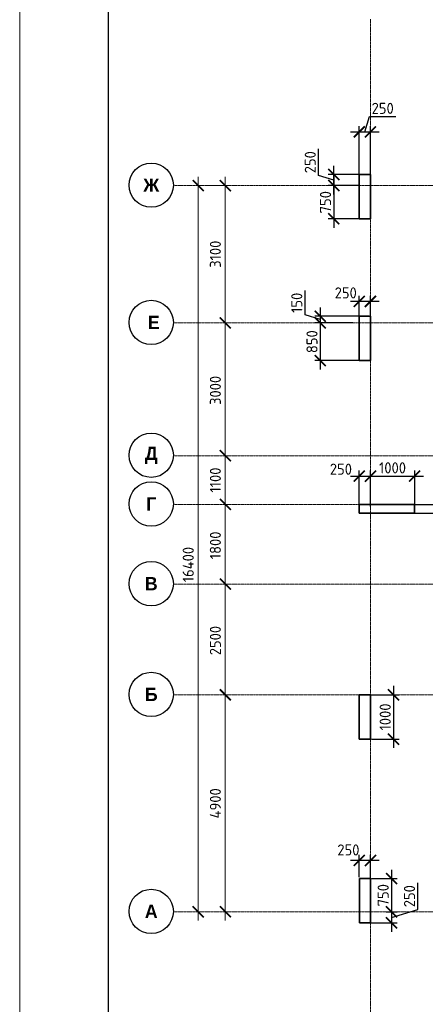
# Model space of a CAD drawing. Header units: millimetres. Extents: x 369815 to 1481759, y -423071 to -27917.
# Tile 35 of 256: x 436521 to 445682, y -249525 to -227289. Entities that reach past the tile are written whole.
import ezdxf

# ---------------------------------------------------------------- set-up
doc = ezdxf.new("R2010")
doc.units = ezdxf.units.MM
doc.linetypes.add('______5', pattern=[1100, 800, -100, 100, -100])
doc.linetypes.add('осевая', pattern=[50.8, 31.75, -6.35, 6.35, -6.35])
doc.layers.add('Колонна_ бетон', color=7, linetype='Continuous', lineweight=50, true_color=0xb4b496)
for name, color, linetype, lineweight in [('Оси', 40, '______5', 18), ('размер', 1, 'Continuous', 25), ('РАЗМЕРЫ', 1, 'Continuous', 9), ('ТОНКИЕ', 7, 'Continuous', 9)]:
    doc.layers.add(name, color=color, linetype=linetype, lineweight=lineweight)
doc.layers.add('ТОЛСТЫЕ_ОСНОВНЫЕ', color=6, linetype='Continuous')
doc.styles.add('Century Gothic', font='GOTHIC.TTF')
doc.styles.add('GOST-2.304_Type-B', font='GOST_Common.ttf')
doc.dimstyles.new('СПДС', dxfattribs={"dimscale": 100, "dimtxt": 2.5, "dimasz": 2.5, "dimexe": 1.25, "dimexo": 0, "dimtad": 1, "dimdec": 0, "dimtxsty": 'GOST-2.304_Type-B', "dimblk": 'ARCHTICK', "dimcen": 2.5, "dimdle": 2, "dimadec": 0, "dimazin": 2, "dimtfac": 0.75, "dimtdec": 0, "dimtmove": 1, "dimatfit": 3, "dimfxl": 1, "dimtolj": 1, "dimarcsym": 1})

# ---------------------------------------------------------------- blocks, each defined once
blk = doc.blocks.new('_ArchTick')
at = {"color": 0, "linetype": 'ByBlock', "const_width": 0.15}
blk.add_lwpolyline([(-0.5, -0.5), (0.5, 0.5)], dxfattribs=at)
blk = doc.blocks.new('*D2368')
at = {"color": 0, "lineweight": -2, "transparency": 16777216}
for p, q in [((979756, -14893), (979756, 1907)), ((979756, 1707), (979881, 1707)), ((979756, -14693), (979881, -14693))]:
    blk.add_line(p, q, dxfattribs=at)
at = {"layer": 'DEFPOINTS', "color": 0, "transparency": 16777216}
for p in [(979756, 1707), (979756, 1707), (979756, -14693)]:
    blk.add_point(p, dxfattribs=at)
at = {"color": 0, "lineweight": -2, "transparency": 16777216, "xscale": 250, "yscale": 250, "zscale": 250}
for p, rotation in [((979756, 1707), 90), ((979756, -14693), 270)]:
    blk.add_blockref('_ArchTick', p, dxfattribs=dict(at, rotation=rotation))
at = {"color": 0, "transparency": 16777216, "insert": (979531, -6851), "char_height": 250, "width": 104166.67, "attachment_point": 5, "rotation": 90, "style": 'GOST-2.304_Type-B'}
blk.add_mtext('\\A1;16400', dxfattribs=at)
blk = doc.blocks.new('NSY101')
at = {"color": 0, "linetype": 'ByBlock', "lineweight": -2}
blk.add_circle((0, 0), 50, dxfattribs=at)
blk = doc.blocks.new('СЛОЖНЫЙ_ОБЪЕКТ_23')
at = {"layer": 'Оси', "color": 16, "linetype": 'Continuous', "lineweight": 25, "transparency": 33554687, "xscale": 9.999999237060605, "yscale": 9.999999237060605, "zscale": 9.999999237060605}
blk.add_blockref('NSY101', (-12319, -19997), dxfattribs=at)
at = {"layer": 'Оси', "color": 16, "linetype": 'Continuous', "lineweight": 25, "transparency": 33554687, "insert": (-12319, -19997), "char_height": 300, "width": 460, "attachment_point": 5, "style": 'Century Gothic'}
blk.add_mtext('\\A1;{\\fCentury Gothic|i0|b1;\\H300.000000;\\W1.000000;\\C16;А}\\P', dxfattribs=at)
blk = doc.blocks.new('СЛОЖНЫЙ_ОБЪЕКТ_24')
at = {"layer": 'Оси', "color": 16, "linetype": 'Continuous', "lineweight": 25, "transparency": 33554687, "xscale": 9.999999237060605, "yscale": 9.999999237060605, "zscale": 9.999999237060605}
blk.add_blockref('NSY101', (-12319, -15097), dxfattribs=at)
at = {"layer": 'Оси', "color": 16, "linetype": 'Continuous', "lineweight": 25, "transparency": 33554687, "insert": (-12319, -15097), "char_height": 300, "width": 390, "attachment_point": 5, "style": 'Century Gothic'}
blk.add_mtext('\\A1;{\\fCentury Gothic|i0|b1;\\H300.000000;\\W1.000000;\\C16;Б}\\P', dxfattribs=at)
blk = doc.blocks.new('СЛОЖНЫЙ_ОБЪЕКТ_25')
at = {"layer": 'Оси', "color": 16, "linetype": 'Continuous', "lineweight": 25, "transparency": 33554687, "xscale": 9.999999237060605, "yscale": 9.999999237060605, "zscale": 9.999999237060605}
blk.add_blockref('NSY101', (-12319, -12597), dxfattribs=at)
at = {"layer": 'Оси', "color": 16, "linetype": 'Continuous', "lineweight": 25, "transparency": 33554687, "insert": (-12319, -12597), "char_height": 300, "width": 390, "attachment_point": 5, "style": 'Century Gothic'}
blk.add_mtext('\\A1;{\\fCentury Gothic|i0|b1;\\H300.000000;\\W1.000000;\\C16;В}\\P', dxfattribs=at)
blk = doc.blocks.new('СЛОЖНЫЙ_ОБЪЕКТ_26')
at = {"layer": 'Оси', "color": 16, "linetype": 'Continuous', "lineweight": 25, "transparency": 33554687, "xscale": 9.999999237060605, "yscale": 9.999999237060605, "zscale": 9.999999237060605}
blk.add_blockref('NSY101', (-12319, -10797), dxfattribs=at)
at = {"layer": 'Оси', "color": 16, "linetype": 'Continuous', "lineweight": 25, "transparency": 33554687, "insert": (-12319, -10797), "char_height": 300, "width": 345, "attachment_point": 5, "style": 'Century Gothic'}
blk.add_mtext('\\A1;{\\fCentury Gothic|i0|b1;\\H300.000000;\\W1.000000;\\C16;Г}\\P', dxfattribs=at)
blk = doc.blocks.new('СЛОЖНЫЙ_ОБЪЕКТ_27')
at = {"layer": 'Оси', "color": 16, "linetype": 'Continuous', "lineweight": 25, "transparency": 33554687, "xscale": 9.999999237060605, "yscale": 9.999999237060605, "zscale": 9.999999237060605}
blk.add_blockref('NSY101', (-12319, -9697), dxfattribs=at)
at = {"layer": 'Оси', "color": 16, "linetype": 'Continuous', "lineweight": 25, "transparency": 33554687, "insert": (-12319, -9697), "char_height": 300, "width": 470, "attachment_point": 5, "style": 'Century Gothic'}
blk.add_mtext('\\A1;{\\fCentury Gothic|i0|b1;\\H300.000000;\\W1.000000;\\C16;Д}\\P', dxfattribs=at)
blk = doc.blocks.new('СЛОЖНЫЙ_ОБЪЕКТ_28')
at = {"layer": 'Оси', "color": 16, "linetype": 'Continuous', "lineweight": 25, "transparency": 33554687, "xscale": 9.999999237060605, "yscale": 9.999999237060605, "zscale": 9.999999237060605}
blk.add_blockref('NSY101', (-12319, -3597), dxfattribs=at)
at = {"layer": 'Оси', "color": 16, "linetype": 'Continuous', "lineweight": 25, "transparency": 33554687, "insert": (-12319, -3597), "char_height": 300, "width": 540, "attachment_point": 5, "style": 'Century Gothic'}
blk.add_mtext('\\A1;{\\fCentury Gothic|i0|b1;\\H300.000000;\\W1.000000;\\C16;Ж}\\P', dxfattribs=at)
blk = doc.blocks.new('СЛОЖНЫЙ_ОБЪЕКТ_62')
at = {"layer": 'Оси', "color": 16, "linetype": 'Continuous', "lineweight": 25, "transparency": 33554687, "xscale": 9.999999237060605, "yscale": 9.999999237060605, "zscale": 9.999999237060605}
blk.add_blockref('NSY101', (-12319, -6697), dxfattribs=at)
at = {"layer": 'Оси', "color": 16, "linetype": 'Continuous', "lineweight": 25, "transparency": 33554687, "insert": (-12319, -6697), "char_height": 300, "width": 480, "attachment_point": 5, "style": 'Century Gothic'}
blk.add_mtext('\\A1;{\\fCentury Gothic|i0|b1;\\H300.000000;\\W1.000000;\\C16; Е}\\P', dxfattribs=at)
blk = doc.blocks.new('*D2349')
at = {"color": 0, "lineweight": -2, "transparency": 16777216}
for p, q in [((980369, -14893), (980369, -9593)), ((980369, -9793), (980494, -9793)), ((980369, -14693), (980494, -14693))]:
    blk.add_line(p, q, dxfattribs=at)
at = {"layer": 'DEFPOINTS', "color": 0, "transparency": 16777216}
for p in [(980369, -9793), (980369, -9793), (980369, -14693)]:
    blk.add_point(p, dxfattribs=at)
at = {"color": 0, "lineweight": -2, "transparency": 16777216, "xscale": 250, "yscale": 250, "zscale": 250}
for p, rotation in [((980369, -9793), 90), ((980369, -14693), 270)]:
    blk.add_blockref('_ArchTick', p, dxfattribs=dict(at, rotation=rotation))
at = {"color": 0, "transparency": 16777216, "insert": (980144, -12243), "char_height": 250, "width": 83333.33, "attachment_point": 5, "rotation": 90, "style": 'GOST-2.304_Type-B'}
blk.add_mtext('\\A1;4900', dxfattribs=at)
blk = doc.blocks.new('*D2350')
at = {"color": 0, "lineweight": -2, "transparency": 16777216}
for p, q in [((980369, -9993), (980369, -7093)), ((980369, -7293), (980494, -7293)), ((980369, -9793), (980494, -9793))]:
    blk.add_line(p, q, dxfattribs=at)
at = {"layer": 'DEFPOINTS', "color": 0, "transparency": 16777216}
for p in [(980369, -7293), (980369, -7293), (980369, -9793)]:
    blk.add_point(p, dxfattribs=at)
at = {"color": 0, "lineweight": -2, "transparency": 16777216, "xscale": 250, "yscale": 250, "zscale": 250}
for p, rotation in [((980369, -7293), 90), ((980369, -9793), 270)]:
    blk.add_blockref('_ArchTick', p, dxfattribs=dict(at, rotation=rotation))
at = {"color": 0, "transparency": 16777216, "insert": (980144, -8568), "char_height": 250, "width": 83333.33, "attachment_point": 5, "rotation": 90, "style": 'GOST-2.304_Type-B'}
blk.add_mtext('\\A1;2500', dxfattribs=at)
blk = doc.blocks.new('*D2351')
at = {"color": 0, "lineweight": -2, "transparency": 16777216}
for p, q in [((980369, -7493), (980369, -5293)), ((980369, -5493), (980494, -5493)), ((980369, -7293), (980494, -7293))]:
    blk.add_line(p, q, dxfattribs=at)
at = {"layer": 'DEFPOINTS', "color": 0, "transparency": 16777216}
for p in [(980369, -5493), (980369, -5493), (980369, -7293)]:
    blk.add_point(p, dxfattribs=at)
at = {"color": 0, "lineweight": -2, "transparency": 16777216, "xscale": 250, "yscale": 250, "zscale": 250}
for p, rotation in [((980369, -5493), 90), ((980369, -7293), 270)]:
    blk.add_blockref('_ArchTick', p, dxfattribs=dict(at, rotation=rotation))
at = {"color": 0, "transparency": 16777216, "insert": (980144, -6418), "char_height": 250, "width": 83333.33, "attachment_point": 5, "rotation": 90, "style": 'GOST-2.304_Type-B'}
blk.add_mtext('\\A1;1800', dxfattribs=at)
blk = doc.blocks.new('*D2352')
at = {"color": 0, "lineweight": -2, "transparency": 16777216}
for p, q in [((980369, -5693), (980369, -4193)), ((980369, -4393), (980494, -4393)), ((980369, -5493), (980494, -5493))]:
    blk.add_line(p, q, dxfattribs=at)
at = {"layer": 'DEFPOINTS', "color": 0, "transparency": 16777216}
for p in [(980369, -4393), (980369, -4393), (980369, -5493)]:
    blk.add_point(p, dxfattribs=at)
at = {"color": 0, "lineweight": -2, "transparency": 16777216, "xscale": 250, "yscale": 250, "zscale": 250}
for p, rotation in [((980369, -4393), 90), ((980369, -5493), 270)]:
    blk.add_blockref('_ArchTick', p, dxfattribs=dict(at, rotation=rotation))
at = {"color": 0, "transparency": 16777216, "insert": (980144, -4943), "char_height": 250, "width": 83333.33, "attachment_point": 5, "rotation": 90, "style": 'GOST-2.304_Type-B'}
blk.add_mtext('\\A1;1100', dxfattribs=at)
blk = doc.blocks.new('*D2353')
at = {"color": 0, "lineweight": -2, "transparency": 16777216}
for p, q in [((980369, -4593), (980369, -1193)), ((980369, -1393), (980494, -1393)), ((980369, -4393), (980494, -4393))]:
    blk.add_line(p, q, dxfattribs=at)
at = {"layer": 'DEFPOINTS', "color": 0, "transparency": 16777216}
for p in [(980369, -1393), (980369, -1393), (980369, -4393)]:
    blk.add_point(p, dxfattribs=at)
at = {"color": 0, "lineweight": -2, "transparency": 16777216, "xscale": 250, "yscale": 250, "zscale": 250}
for p, rotation in [((980369, -1393), 90), ((980369, -4393), 270)]:
    blk.add_blockref('_ArchTick', p, dxfattribs=dict(at, rotation=rotation))
at = {"color": 0, "transparency": 16777216, "insert": (980144, -2918), "char_height": 250, "width": 83333.33, "attachment_point": 5, "rotation": 90, "style": 'GOST-2.304_Type-B'}
blk.add_mtext('\\A1;3000', dxfattribs=at)
blk = doc.blocks.new('*D2354')
at = {"color": 0, "lineweight": -2, "transparency": 16777216}
for p, q in [((980369, -1593), (980369, 1907)), ((979945, 1707), (980494, 1707)), ((980369, -1393), (980494, -1393))]:
    blk.add_line(p, q, dxfattribs=at)
at = {"layer": 'DEFPOINTS', "color": 0, "transparency": 16777216}
for p in [(979945, 1707), (980369, 1707), (980369, -1393)]:
    blk.add_point(p, dxfattribs=at)
at = {"color": 0, "lineweight": -2, "transparency": 16777216, "xscale": 250, "yscale": 250, "zscale": 250}
for p, rotation in [((980369, 1707), 90), ((980369, -1393), 270)]:
    blk.add_blockref('_ArchTick', p, dxfattribs=dict(at, rotation=rotation))
at = {"color": 0, "transparency": 16777216, "insert": (980144, 157), "char_height": 250, "width": 83333.33, "attachment_point": 5, "rotation": 90, "style": 'GOST-2.304_Type-B'}
blk.add_mtext('\\A1;3100', dxfattribs=at)
blk = doc.blocks.new('*D953')
at = {"layer": 'DEFPOINTS', "color": 0, "transparency": 16777216}
for p in [(443311, -234136), (444047, -234136), (444192, -233986, 360)]:
    blk.add_point(p, dxfattribs=at)
at = {"layer": 'РАЗМЕРЫ', "color": 0, "lineweight": -2, "transparency": 16777216}
for p, q in [((442967, -233958), (442967, -233408)), ((443311, -233786), (443311, -234336)), ((443311, -234061), (442967, -233958)), ((444192, -233986), (443186, -233986)), ((444047, -234136), (443186, -234136))]:
    blk.add_line(p, q, dxfattribs=at)
at = {"layer": 'РАЗМЕРЫ', "color": 0, "lineweight": -2, "transparency": 16777216, "xscale": 250, "yscale": 250, "zscale": 250}
for p, rotation in [((443311, -233986), 90), ((443311, -234136), 270)]:
    blk.add_blockref('_ArchTick', p, dxfattribs=dict(at, rotation=rotation))
at = {"layer": 'РАЗМЕРЫ', "color": 0, "transparency": 16777216, "insert": (442779, -233683), "char_height": 250, "attachment_point": 5, "rotation": 90, "style": 'GOST-2.304_Type-B'}
blk.add_mtext('\\A1;150', dxfattribs=at)
blk = doc.blocks.new('*D954')
at = {"layer": 'DEFPOINTS', "color": 0, "transparency": 16777216}
for p in [(443802, -234136), (443311, -234986), (444192, -234986, 360)]:
    blk.add_point(p, dxfattribs=at)
at = {"layer": 'РАЗМЕРЫ', "color": 0, "lineweight": -2, "transparency": 16777216}
for p, q in [((443802, -234136), (443186, -234136)), ((443311, -233936), (443311, -235186)), ((444192, -234986), (443186, -234986))]:
    blk.add_line(p, q, dxfattribs=at)
at = {"layer": 'РАЗМЕРЫ', "color": 0, "lineweight": -2, "transparency": 16777216, "xscale": 250, "yscale": 250, "zscale": 250}
for p, rotation in [((443311, -234136), 90), ((443311, -234986), 270)]:
    blk.add_blockref('_ArchTick', p, dxfattribs=dict(at, rotation=rotation))
at = {"layer": 'РАЗМЕРЫ', "color": 0, "transparency": 16777216, "insert": (443123, -234561), "char_height": 250, "attachment_point": 5, "rotation": 90, "style": 'GOST-2.304_Type-B'}
blk.add_mtext('\\A1;850', dxfattribs=at)
blk = doc.blocks.new('*D965')
at = {"layer": 'DEFPOINTS', "color": 0, "transparency": 16777216}
for p in [(444442, -237597), (444192, -238286), (444442, -238286)]:
    blk.add_point(p, dxfattribs=at)
at = {"layer": 'РАЗМЕРЫ', "color": 0, "lineweight": -2, "transparency": 16777216}
for p, q in [((444192, -238286), (444192, -237472)), ((444442, -238286), (444442, -237472)), ((443992, -237597), (444642, -237597))]:
    blk.add_line(p, q, dxfattribs=at)
at = {"layer": 'РАЗМЕРЫ', "color": 0, "lineweight": -2, "transparency": 16777216, "xscale": 250, "yscale": 250, "zscale": 250, "rotation": 180}
blk.add_blockref('_ArchTick', (444192, -237597), dxfattribs=at)
at = {"layer": 'РАЗМЕРЫ', "color": 0, "lineweight": -2, "transparency": 16777216, "xscale": 250, "yscale": 250, "zscale": 250}
blk.add_blockref('_ArchTick', (444442, -237597), dxfattribs=at)
at = {"layer": 'РАЗМЕРЫ', "color": 0, "transparency": 16777216, "insert": (443776, -237440), "char_height": 250, "attachment_point": 5, "style": 'GOST-2.304_Type-B'}
blk.add_mtext('\\A1;250', dxfattribs=at)
blk = doc.blocks.new('*D966')
at = {"layer": 'DEFPOINTS', "color": 0, "transparency": 16777216}
for p in [(445442, -237597), (444442, -238286), (445442, -238286)]:
    blk.add_point(p, dxfattribs=at)
at = {"layer": 'РАЗМЕРЫ', "color": 0, "lineweight": -2, "transparency": 16777216}
for p, q in [((444442, -238286), (444442, -237472)), ((445442, -238286), (445442, -237472)), ((444242, -237597), (445642, -237597))]:
    blk.add_line(p, q, dxfattribs=at)
at = {"layer": 'РАЗМЕРЫ', "color": 0, "lineweight": -2, "transparency": 16777216, "xscale": 250, "yscale": 250, "zscale": 250, "rotation": 180}
blk.add_blockref('_ArchTick', (444442, -237597), dxfattribs=at)
at = {"layer": 'РАЗМЕРЫ', "color": 0, "lineweight": -2, "transparency": 16777216, "xscale": 250, "yscale": 250, "zscale": 250}
blk.add_blockref('_ArchTick', (445442, -237597), dxfattribs=at)
at = {"layer": 'РАЗМЕРЫ', "color": 0, "transparency": 16777216, "insert": (444942, -237410), "char_height": 250, "attachment_point": 5, "style": 'GOST-2.304_Type-B'}
blk.add_mtext('\\A1;1000', dxfattribs=at)
blk = doc.blocks.new('*D970')
at = {"layer": 'DEFPOINTS', "color": 0, "transparency": 16777216}
for p in [(445377, -238236, -360), (445442, -238436, -360), (445991, -238436)]:
    blk.add_point(p, dxfattribs=at)
at = {"layer": 'РАЗМЕРЫ', "color": 0, "lineweight": -2, "transparency": 16777216}
for p, q in [((445991, -238036), (445991, -238636)), ((445377, -238236), (446116, -238236)), ((445442, -238436), (446116, -238436))]:
    blk.add_line(p, q, dxfattribs=at)
at = {"layer": 'РАЗМЕРЫ', "color": 0, "lineweight": -2, "transparency": 16777216, "xscale": 250, "yscale": 250, "zscale": 250}
for p, rotation in [((445991, -238236), 90), ((445991, -238436), 270)]:
    blk.add_blockref('_ArchTick', p, dxfattribs=dict(at, rotation=rotation))
at = {"layer": 'РАЗМЕРЫ', "color": 0, "transparency": 16777216, "insert": (446098, -238798), "char_height": 250, "attachment_point": 5, "rotation": 90, "style": 'GOST-2.304_Type-B'}
blk.add_mtext('\\A1;200', dxfattribs=at)
blk = doc.blocks.new('*D1056')
at = {"layer": 'DEFPOINTS', "color": 0, "transparency": 16777216}
for p in [(444467, -242536), (444467, -243536), (444964, -243536)]:
    blk.add_point(p, dxfattribs=at)
at = {"layer": 'размер', "color": 0, "lineweight": -2, "transparency": 16777216}
for p, q in [((444964, -242336), (444964, -243736)), ((444467, -242536), (445089, -242536)), ((444467, -243536), (445089, -243536))]:
    blk.add_line(p, q, dxfattribs=at)
at = {"layer": 'размер', "color": 0, "lineweight": -2, "transparency": 16777216, "xscale": 250, "yscale": 250, "zscale": 250}
for p, rotation in [((444964, -242536), 90), ((444964, -243536), 270)]:
    blk.add_blockref('_ArchTick', p, dxfattribs=dict(at, rotation=rotation))
at = {"layer": 'размер', "color": 0, "transparency": 16777216, "insert": (444776, -243036), "char_height": 250, "attachment_point": 5, "rotation": 90, "style": 'GOST-2.304_Type-B'}
blk.add_mtext('\\A1;1000', dxfattribs=at)
blk = doc.blocks.new('*D1057')
at = {"layer": 'DEFPOINTS', "color": 0, "transparency": 16777216}
for p in [(444192, -233652), (444192, -234036, -200), (444442, -233954)]:
    blk.add_point(p, dxfattribs=at)
at = {"layer": 'размер', "color": 0, "lineweight": -2, "transparency": 16777216}
for p, q in [((444642, -233652), (443992, -233652)), ((444192, -234036), (444192, -233527)), ((444442, -233954), (444442, -233527))]:
    blk.add_line(p, q, dxfattribs=at)
at = {"layer": 'размер', "color": 0, "lineweight": -2, "transparency": 16777216, "xscale": 250, "yscale": 250, "zscale": 250, "rotation": 180}
blk.add_blockref('_ArchTick', (444192, -233652), dxfattribs=at)
at = {"layer": 'размер', "color": 0, "lineweight": -2, "transparency": 16777216, "xscale": 250, "yscale": 250, "zscale": 250}
blk.add_blockref('_ArchTick', (444442, -233652), dxfattribs=at)
at = {"layer": 'размер', "color": 0, "transparency": 16777216, "insert": (443885, -233459), "char_height": 250, "attachment_point": 5, "style": 'GOST-2.304_Type-B'}
blk.add_mtext('\\A1;250', dxfattribs=at)
blk = doc.blocks.new('*D950')
at = {"layer": 'DEFPOINTS', "color": 0, "transparency": 16777216}
for p in [(444467, -246686), (444795, -247436, 160), (444919, -247436)]:
    blk.add_point(p, dxfattribs=at)
at = {"layer": 'размер', "color": 0, "lineweight": -2, "transparency": 16777216}
for p, q in [((444919, -246486), (444919, -247636)), ((444467, -246686), (445044, -246686)), ((444795, -247436), (445044, -247436))]:
    blk.add_line(p, q, dxfattribs=at)
at = {"layer": 'размер', "color": 0, "lineweight": -2, "transparency": 16777216, "xscale": 250, "yscale": 250, "zscale": 250}
for p, rotation in [((444919, -246686), 90), ((444919, -247436), 270)]:
    blk.add_blockref('_ArchTick', p, dxfattribs=dict(at, rotation=rotation))
at = {"layer": 'размер', "color": 0, "transparency": 16777216, "insert": (444731, -247061), "char_height": 250, "attachment_point": 5, "rotation": 90, "style": 'GOST-2.304_Type-B'}
blk.add_mtext('\\A1;750', dxfattribs=at)
blk = doc.blocks.new('*D951')
at = {"layer": 'DEFPOINTS', "color": 0, "transparency": 16777216}
for p in [(444192, -246276), (444192, -246651), (444443, -246736)]:
    blk.add_point(p, dxfattribs=at)
at = {"layer": 'размер', "color": 0, "lineweight": -2, "transparency": 16777216}
for p, q in [((444643, -246276), (443992, -246276)), ((444192, -246651), (444192, -246151)), ((444443, -246736), (444443, -246151))]:
    blk.add_line(p, q, dxfattribs=at)
at = {"layer": 'размер', "color": 0, "lineweight": -2, "transparency": 16777216, "xscale": 250, "yscale": 250, "zscale": 250, "rotation": 180}
blk.add_blockref('_ArchTick', (444192, -246276), dxfattribs=at)
at = {"layer": 'размер', "color": 0, "lineweight": -2, "transparency": 16777216, "xscale": 250, "yscale": 250, "zscale": 250}
blk.add_blockref('_ArchTick', (444443, -246276), dxfattribs=at)
at = {"layer": 'размер', "color": 0, "transparency": 16777216, "insert": (443945, -246039), "char_height": 250, "attachment_point": 5, "style": 'GOST-2.304_Type-B'}
blk.add_mtext('\\A1;250', dxfattribs=at)
blk = doc.blocks.new('*D1064')
at = {"layer": 'DEFPOINTS', "color": 0, "transparency": 16777216}
for p in [(444795, -247436, -560), (444444, -247686, -560), (444919, -247686)]:
    blk.add_point(p, dxfattribs=at)
at = {"layer": 'размер', "color": 0, "lineweight": -2, "transparency": 16777216}
for p, q in [((445512, -247383), (445512, -246783)), ((444919, -247236), (444919, -247886)), ((444795, -247436), (445044, -247436)), ((444919, -247561), (445512, -247383)), ((444444, -247686), (445044, -247686))]:
    blk.add_line(p, q, dxfattribs=at)
at = {"layer": 'размер', "color": 0, "lineweight": -2, "transparency": 16777216, "xscale": 250, "yscale": 250, "zscale": 250}
for p, rotation in [((444919, -247436), 90), ((444919, -247686), 270)]:
    blk.add_blockref('_ArchTick', p, dxfattribs=dict(at, rotation=rotation))
at = {"layer": 'размер', "color": 0, "transparency": 16777216, "insert": (445325, -247083), "char_height": 250, "attachment_point": 5, "rotation": 90, "style": 'GOST-2.304_Type-B'}
blk.add_mtext('\\A1;250', dxfattribs=at)
blk = doc.blocks.new('*D1066')
at = {"layer": 'DEFPOINTS', "color": 0, "transparency": 16777216}
for p in [(443615, -230786), (444192, -230786, -560), (444192, -231036, -560)]:
    blk.add_point(p, dxfattribs=at)
at = {"layer": 'РАЗМЕРЫ', "color": 0, "lineweight": -2, "transparency": 16777216}
for p, q in [((443272, -230808), (443272, -230208)), ((443615, -230911), (443272, -230808)), ((444192, -230786), (443490, -230786)), ((443615, -231236), (443615, -230586)), ((444192, -231036), (443490, -231036))]:
    blk.add_line(p, q, dxfattribs=at)
at = {"layer": 'РАЗМЕРЫ', "color": 0, "lineweight": -2, "transparency": 16777216, "xscale": 250, "yscale": 250, "zscale": 250}
for p, rotation in [((443615, -230786), 90), ((443615, -231036), 270)]:
    blk.add_blockref('_ArchTick', p, dxfattribs=dict(at, rotation=rotation))
at = {"layer": 'РАЗМЕРЫ', "color": 0, "transparency": 16777216, "insert": (443084, -230508), "char_height": 250, "attachment_point": 5, "rotation": 90, "style": 'GOST-2.304_Type-B'}
blk.add_mtext('\\A1;250', dxfattribs=at)
blk = doc.blocks.new('*D1067')
at = {"layer": 'DEFPOINTS', "color": 0, "transparency": 16777216}
for p in [(444192, -231036, -560), (443615, -231786), (444192, -231786, -560)]:
    blk.add_point(p, dxfattribs=at)
at = {"layer": 'РАЗМЕРЫ', "color": 0, "lineweight": -2, "transparency": 16777216}
for p, q in [((443615, -230836), (443615, -231986)), ((444192, -231036), (443490, -231036)), ((444192, -231786), (443490, -231786))]:
    blk.add_line(p, q, dxfattribs=at)
at = {"layer": 'РАЗМЕРЫ', "color": 0, "lineweight": -2, "transparency": 16777216, "xscale": 250, "yscale": 250, "zscale": 250}
for p, rotation in [((443615, -231036), 90), ((443615, -231786), 270)]:
    blk.add_blockref('_ArchTick', p, dxfattribs=dict(at, rotation=rotation))
at = {"layer": 'РАЗМЕРЫ', "color": 0, "transparency": 16777216, "insert": (443428, -231411), "char_height": 250, "attachment_point": 5, "rotation": 90, "style": 'GOST-2.304_Type-B'}
blk.add_mtext('\\A1;750', dxfattribs=at)
blk = doc.blocks.new('*D1068')
at = {"layer": 'DEFPOINTS', "color": 0, "transparency": 16777216}
for p in [(444442, -229822), (444192, -230786), (444442, -230786, -560)]:
    blk.add_point(p, dxfattribs=at)
at = {"layer": 'РАЗМЕРЫ', "color": 0, "lineweight": -2, "transparency": 16777216}
for p, q in [((444317, -229822), (444420, -229478)), ((444420, -229478), (445020, -229478)), ((443992, -229822), (444642, -229822)), ((444192, -230786), (444192, -229697)), ((444442, -230786), (444442, -229697))]:
    blk.add_line(p, q, dxfattribs=at)
at = {"layer": 'РАЗМЕРЫ', "color": 0, "lineweight": -2, "transparency": 16777216, "xscale": 250, "yscale": 250, "zscale": 250, "rotation": 180}
blk.add_blockref('_ArchTick', (444192, -229822), dxfattribs=at)
at = {"layer": 'РАЗМЕРЫ', "color": 0, "lineweight": -2, "transparency": 16777216, "xscale": 250, "yscale": 250, "zscale": 250}
blk.add_blockref('_ArchTick', (444442, -229822), dxfattribs=at)
at = {"layer": 'РАЗМЕРЫ', "color": 0, "transparency": 16777216, "insert": (444720, -229291), "char_height": 250, "attachment_point": 5, "style": 'GOST-2.304_Type-B'}
blk.add_mtext('\\A1;250', dxfattribs=at)
blk = doc.blocks.new('*U133')
at = {"layer": 'ТОЛСТЫЕ_ОСНОВНЫЕ', "color": 6}
blk.add_lwpolyline([(20, 5), (589, 5), (589, 415), (20, 415)], close=True, dxfattribs=at)
at = {"layer": 'ТОНКИЕ'}
blk.add_lwpolyline([(0, 0), (594, 0), (594, 420), (0, 420)], close=True, dxfattribs=at)
blk = doc.blocks.new('оси2')
at = {"layer": 'Оси', "color": 16, "linetype": 'осевая', "lineweight": 0, "ltscale": 0.5, "transparency": 33554687}
for p, q in [((983645.5, 5465.4), (983645.8, -20755.1)), ((979200, 1707.1), (1032582.1, 1707.1)), ((979200, -1392.9), (1032582.1, -1392.9)), ((979200, -4392.9), (1032582.1, -4392.9)), ((979200, -5492.9), (1032582.1, -5492.9)), ((979200, -7292.9), (1032582.1, -7292.9)), ((979200, -9792.9), (1032582.1, -9792.9)), ((979200, -14692.9), (1032582.1, -14692.9))]:
    blk.add_line(p, q, dxfattribs=at)
at = {"layer": 'Оси', "color": 16, "linetype": 'Continuous', "lineweight": 25, "transparency": 33554687}
for name in ['СЛОЖНЫЙ_ОБЪЕКТ_28', 'СЛОЖНЫЙ_ОБЪЕКТ_62', 'СЛОЖНЫЙ_ОБЪЕКТ_27', 'СЛОЖНЫЙ_ОБЪЕКТ_26', 'СЛОЖНЫЙ_ОБЪЕКТ_25', 'СЛОЖНЫЙ_ОБЪЕКТ_24', 'СЛОЖНЫЙ_ОБЪЕКТ_23']:
    blk.add_blockref(name, (991015, 5314), dxfattribs=at)
for base, p1, p2, picture, middle in [((979756.2, 1707.1), (979756.2, -14692.9), (979756.2, 1707.1), '*D2368', (979756.2, -6851.5)), ((980368.8, 1707.1), (980368.8, -1392.9), (979945.2, 1707.1), '*D2354', (980368.8, 157.1)), ((980368.8, -1392.9), (980368.8, -4392.9), (980368.8, -1392.9), '*D2353', (980368.8, -2918)), ((980368.8, -4392.9), (980368.8, -5492.9), (980368.8, -4392.9), '*D2352', (980368.8, -4942.9)), ((980368.8, -5492.9), (980368.8, -7292.9), (980368.8, -5492.9), '*D2351', (980368.8, -6418)), ((980368.8, -7292.9), (980368.8, -9792.9), (980368.8, -7292.9), '*D2350', (980368.8, -8568)), ((980368.8, -9792.9), (980368.8, -14692.9), (980368.8, -9792.9), '*D2349', (980368.8, -12242.9))]:
    dim = blk.add_linear_dim(base=base, p1=p1, p2=p2, angle=90, dimstyle='СПДС', override={"dimgap": 1})
    dim.commit()
    dim.dimension.update_dxf_attribs({"geometry": picture, "text_midpoint": middle, "dimtype": 160})

msp = doc.modelspace()

# ---------------------------------------------------------------- linework, layer by layer
at = {"layer": 'Колонна_ бетон', "color": 180, "linetype": 'Continuous', "lineweight": 35, "transparency": 33554687}
for p, q in [((444191.9, -234985.9, -200), (444191.9, -233985.9, -200)), ((444191.9, -233985.9, -200), (444442.1, -233985.9, -560)), ((444442.1, -233985.9, -400), (444442.1, -234985.9, -400)), ((444442.1, -234985.9, -200), (444191.9, -234985.9, -200)), ((444191.9, -238435.9, -200), (444191.9, -238235.9, -200)), ((445441.9, -238235.9, -200), (444191.9, -238235.9, -200)), ((445441.9, -238435.9, -200), (445441.9, -238235.9, -200)), ((445441.9, -238435.9, -200), (444191.9, -238435.9, -200)), ((444192, -243535.9, -360), (444192, -242535.9, -360)), ((444192, -242535.9, -360), (444442.2, -242535.9, -720)), ((444442.2, -242535.9, -560), (444442.2, -243535.9, -560)), ((444442.2, -243535.9, -360), (444192, -243535.9, -360)), ((444192.2, -246685.7, -560), (444442.5, -246685.7, -560)), ((444192.2, -247685.7, -560), (444192.2, -246685.7, -560)), ((444442.2, -247685.7, -560), (444442.2, -246685.7, -560)), ((444192.2, -247685.7, -560), (444444.4, -247685.7, -560))]:
    msp.add_line(p, q, dxfattribs=at)
at = {"layer": 'Колонна_ бетон', "color": 180, "linetype": 'Continuous', "lineweight": 35, "transparency": 33554687, "elevation": -560}
msp.add_lwpolyline([(444192, -230785.9), (444442, -230785.9), (444442, -231785.9), (444192, -231785.9)], close=True, dxfattribs=at)
at = {"layer": 'РАЗМЕРЫ', "color": 1}
msp.add_line((444471.6, -242535.9, -720), (444132.4, -242535.9, -720), dxfattribs=at)

# ---------------------------------------------------------------- block references
at = {"xscale": 100, "yscale": 100, "zscale": 100}
msp.add_blockref('*U133', (436520.8, -265573.2, 3100), dxfattribs=at)
at = {"layer": 'РАЗМЕРЫ'}
msp.add_blockref('оси2', (-539203.5, -232743, -560), dxfattribs=at)

# ---------------------------------------------------------------- dimensions: what is measured, and where the dimension line sits
at = {"layer": 'размер', "color": 146, "true_color": 0x006272}
for base, p1, p2, picture, middle in [((444192, -233651.6, -360), (444442.1, -233954, -360), (444192, -234035.9, -560), '*D1057', (443884.6, -233647, -360)), ((444192.2, -246276.5, -720), (444442.5, -246735.7, -720), (444192.2, -246651.5, -720), '*D951', (443945.4, -246226.6, -720))]:
    dim = msp.add_linear_dim(base=base, p1=p1, p2=p2, dimstyle='СПДС', dxfattribs=at)
    dim.commit()
    dim.dimension.update_dxf_attribs({"geometry": picture, "text_midpoint": middle, "dimtype": 160})
for base, p1, p2, picture, middle in [((444963.6, -243535.9, -360), (444467, -242535.9, -360), (444467, -243535.9, -360), '*D1056', (444776.1, -243035.9, -360)), ((444918.6, -247435.9, -720), (444467.4, -246685.7, -720), (444795.4, -247435.9, -560), '*D950', (444731.1, -247060.8, -720)), ((444918.6, -247685.7), (444795.4, -247435.9, -560), (444444.4, -247685.7, -560), '*D1064', (445324.8, -247320.2))]:
    dim = msp.add_linear_dim(base=base, p1=p1, p2=p2, angle=90, dimstyle='СПДС', dxfattribs=at)
    dim.commit()
    dim.dimension.update_dxf_attribs({"geometry": picture, "text_midpoint": middle})
at = {"layer": 'РАЗМЕРЫ', "color": 146}
dim = msp.add_linear_dim(base=(444442, -229822.2), p1=(444192, -230785.9), p2=(444442, -230785.9, -560), dimstyle='СПДС', dxfattribs=at)
dim.commit()
dim.dimension.update_dxf_attribs({"geometry": '*D1068', "text_midpoint": (444482.6, -229291)})
for base, p2, picture, middle in [((443615.4, -230785.9), (444192, -230785.9, -560), '*D1066', (443084.2, -230745.3)), ((443615.4, -231785.9), (444192, -231785.9, -560), '*D1067', (443427.9, -231410.9))]:
    dim = msp.add_linear_dim(base=base, p1=(444192, -231035.9, -560), p2=p2, angle=90, dimstyle='СПДС', dxfattribs=at)
    dim.commit()
    dim.dimension.update_dxf_attribs({"geometry": picture, "text_midpoint": middle})
at = {"layer": 'РАЗМЕРЫ', "color": 146, "true_color": 0x006272}
for base, p1, p2, picture, middle in [((443310.6, -234135.9, -560), (444192, -233985.9, -200), (444046.6, -234135.9, -560), '*D953', (442779.4, -233895.3, -560)), ((443310.6, -234985.9, -560), (443802.1, -234135.9, -560), (444192, -234985.9, -200), '*D954', (443123.1, -234560.9, -560))]:
    dim = msp.add_linear_dim(base=base, p1=p1, p2=p2, angle=90, dimstyle='СПДС', override={"dimtofl": 0}, dxfattribs=at)
    dim.commit()
    dim.dimension.update_dxf_attribs({"geometry": picture, "text_midpoint": middle})
dim = msp.add_linear_dim(base=(445442, -237597.1), p1=(444441.9, -238285.9), p2=(445442, -238285.9), dimstyle='СПДС', override={"dimtofl": 0}, dxfattribs=at)
dim.commit()
dim.dimension.update_dxf_attribs({"geometry": '*D966', "text_midpoint": (444942, -237409.6)})
dim = msp.add_linear_dim(base=(444441.9, -237597.1), p1=(444192, -238285.9), p2=(444441.9, -238285.9), dimstyle='СПДС', override={"dimtofl": 0}, dxfattribs=at)
dim.commit()
dim.dimension.update_dxf_attribs({"geometry": '*D965', "text_midpoint": (443776.2, -237627.3), "dimtype": 160})
dim = msp.add_linear_dim(base=(445990.6, -238435.5), p1=(445377.1, -238235.5, -360), p2=(445442, -238435.5, -360), angle=90, dimstyle='СПДС', override={"dimtofl": 0}, dxfattribs=at)
dim.commit()
dim.dimension.update_dxf_attribs({"geometry": '*D970', "text_midpoint": (446285.8, -238798.2), "dimtype": 160})

doc.saveas('drawing.dxf')
